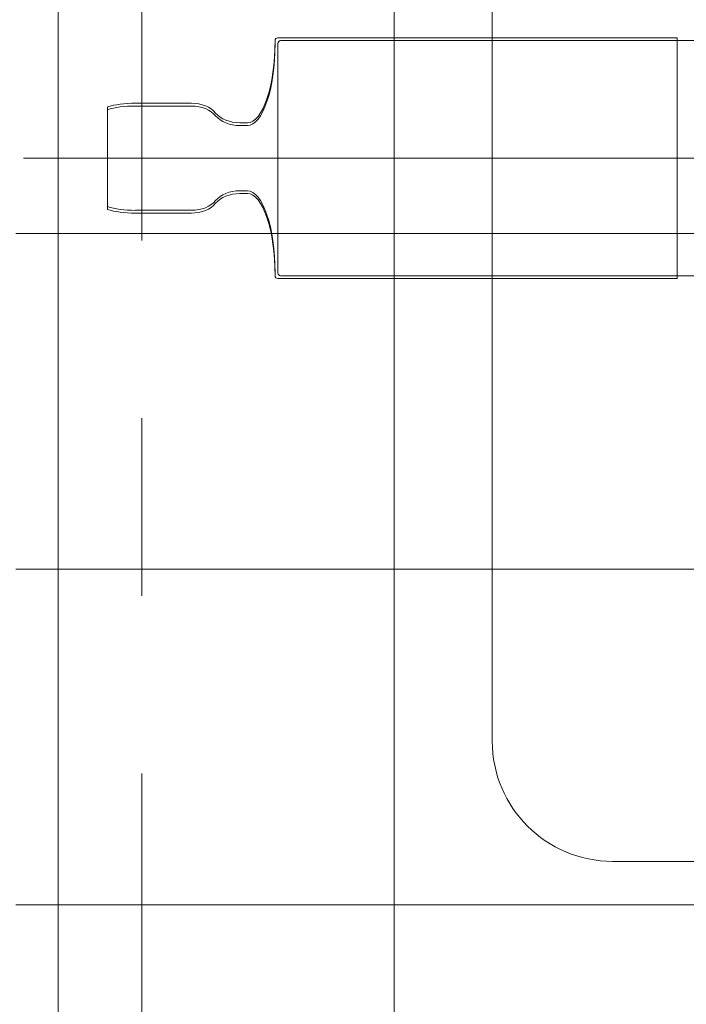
# Model space of a CAD drawing. Header units: millimetres. Extents: x 83969 to 141394, y 139608 to 176267.
# Tile 22 of 40: x 112882 to 114073, y 168722 to 170483. Entities that reach past the tile are written whole.
import ezdxf

# ---------------------------------------------------------------- set-up
doc = ezdxf.new("R2010")
doc.units = ezdxf.units.MM
doc.header["$LTSCALE"] = 50
doc.linetypes.add('CENTER', pattern=[50.8, 31.75, -6.35, 6.35, -6.35])
for name, color, linetype, lineweight in [('AL$7A---_STRAMIEN', 8, 'CENTER', 9), ('AL35----_PLAFONDS', 16, 'Continuous', 9), ('AL72----_INRGEBRUIKSR_OUD', 6, 'Continuous', 9)]:
    doc.layers.add(name, color=color, linetype=linetype, lineweight=lineweight)
doc.layers.add('AL68----_BRAND_60 MIN', color=92, linetype='BR60')
doc.linetypes.add('BR60', pattern='A,15,-1,["60",Standard,S=2.5,R=0,X=0,Y=-1.25],-4', length=20)

# ---------------------------------------------------------------- blocks, each defined once
blk = doc.blocks.new('A$C624C5264')
at = {"layer": 'AL72----_INRGEBRUIKSR_OUD', "linetype": 'Continuous', "lineweight": 0}
for p, q in [((27925.9, -6307), (27925.9, -4223)), ((28256.4, -5049.9), (27542.9, -5049.9)), ((28256.4, -5049.9), (28256.4, -5480.1)), ((27542.9, -5059.9), (27542.9, -5470.1)), ((29271.1, -5054.9), (27547.9, -5054.9)), ((27238.4, -5173.4), (27238.4, -5356.6)), ((27288.4, -5166.8), (27388.4, -5166.8)), ((27288.4, -5171.8), (27388.4, -5171.8)), ((27475, -5201.8), (27488.4, -5201.8)), ((27475, -5206.8), (27488.4, -5206.8)), ((27088.4, -5265), (32539.3, -5265)), ((27475, -5323.2), (27488.4, -5323.2)), ((27475, -5328.2), (27488.4, -5328.2)), ((27288.4, -5358.2), (27388.4, -5358.2)), ((27288.4, -5363.2), (27388.4, -5363.2)), ((28256.4, -5480.1), (27542.9, -5480.1)), ((27547.9, -5475.1), (29271.1, -5475.1)), ((29374.3, -6522), (28140.9, -6522))]:
    blk.add_line(p, q, dxfattribs=at)
for centre, radius, start, end in [((27542.9, -5054.9), 5, 90, 180), ((27547.9, -5059.9), 5, 90, 180), ((27547.9, -5470.1), 5, 180, 270), ((28140.9, -6307), 215, 180, 270)]:
    blk.add_arc(centre, radius, start, end, dxfattribs=at)
at = {"layer": 'AL72----_INRGEBRUIKSR_OUD', "linetype": 'Continuous', "lineweight": 0, "extrusion": (0, 0, -1)}
blk.add_arc((-27542.9, -5475.1), 5, 270, 0, dxfattribs=at)
for centre, major_axis, ratio, start_param, end_param in [((27488.4, -5054.9), (0, -146.9), 0.337075, 4.712389, 6.283185), ((27488.4, -5059.9), (0, -146.9), 0.337075, 4.712389, 6.283185), ((27288.4, -5188.4), (-69.5, 0), 0.311774, 0.768147, 1.570796), ((27288.4, -5193.4), (-69.5, 0), 0.311774, 0.768147, 1.570796), ((27388.4, -5201.8), (50, 0), 0.7, 4.712389, 5.759587), ((27388.4, -5206.8), (50, 0), 0.7, 4.712389, 5.759587), ((27475, -5166.8), (-50, 0), 0.7, 4.712344, 5.759587), ((27475, -5171.8), (-50, 0), 0.7, 4.712344, 5.759587)]:
    blk.add_ellipse(centre, major_axis=major_axis, ratio=ratio, start_param=start_param, end_param=end_param, dxfattribs=at)
at = {"layer": 'AL72----_INRGEBRUIKSR_OUD', "linetype": 'Continuous', "lineweight": 0}
for centre, major_axis, ratio, start_param, end_param in [((27475, -5358.2), (-50, 0), 0.7, 4.712344, 5.759587), ((27475, -5363.2), (-50, 0), 0.7, 4.712344, 5.759587), ((27488.4, -5470.1), (0, 146.9), 0.337075, 4.712389, 6.283185), ((27488.4, -5475.1), (0, 146.9), 0.337075, 4.712389, 6.283185), ((27388.4, -5323.2), (50, 0), 0.7, 4.712389, 5.759587), ((27388.4, -5328.2), (50, 0), 0.7, 4.712389, 5.759587), ((27288.4, -5336.6), (-69.5, 0), 0.311774, 0.768147, 1.570796), ((27288.4, -5341.6), (-69.5, 0), 0.311774, 0.768147, 1.570796)]:
    blk.add_ellipse(centre, major_axis=major_axis, ratio=ratio, start_param=start_param, end_param=end_param, dxfattribs=at)

msp = doc.modelspace()

# ---------------------------------------------------------------- hatches: boundary and pattern name
at = {"layer": 'AL35----_PLAFONDS'}
h = msp.add_hatch(dxfattribs=at)
h.set_pattern_fill('FP_11', color=256, style=0, pattern_type=2)
h.set_pattern_definition([(0, (116550, 170100), (0, -600), []), (270, (116550, 170100), (-600, -4e-14), [])])
h.paths.add_polyline_path([(112875, 167475), (116635, 167475), (116635, 168065), (117258.9, 168065), (118768.9, 169575), (120225, 169575), (120225, 172725), (119325, 172725), (119325, 172715), (119275, 172715), (119275, 172725), (117665, 172725), (117665, 172715), (117615, 172715), (117615, 172725), (112875, 172725), (112875, 171165.9)], flags=0)
h.paths.add_polyline_path([(117663, 172717), (117663, 172725), (117617, 172725), (117617, 172717)], flags=0)
h.paths.add_polyline_path([(119323, 172717), (119323, 172725), (119277, 172725), (119277, 172717)], flags=0)

# ---------------------------------------------------------------- linework, layer by layer
at = {"layer": 'AL$7A---_STRAMIEN'}
msp.add_line((113100, 139607.7), (113100, 175432.8), dxfattribs=at)

# ---------------------------------------------------------------- block references
at = {"layer": 'AL68----_BRAND_60 MIN'}
msp.add_blockref('A$C624C5264', (85800, 175500), dxfattribs=at)

doc.saveas('drawing.dxf')
